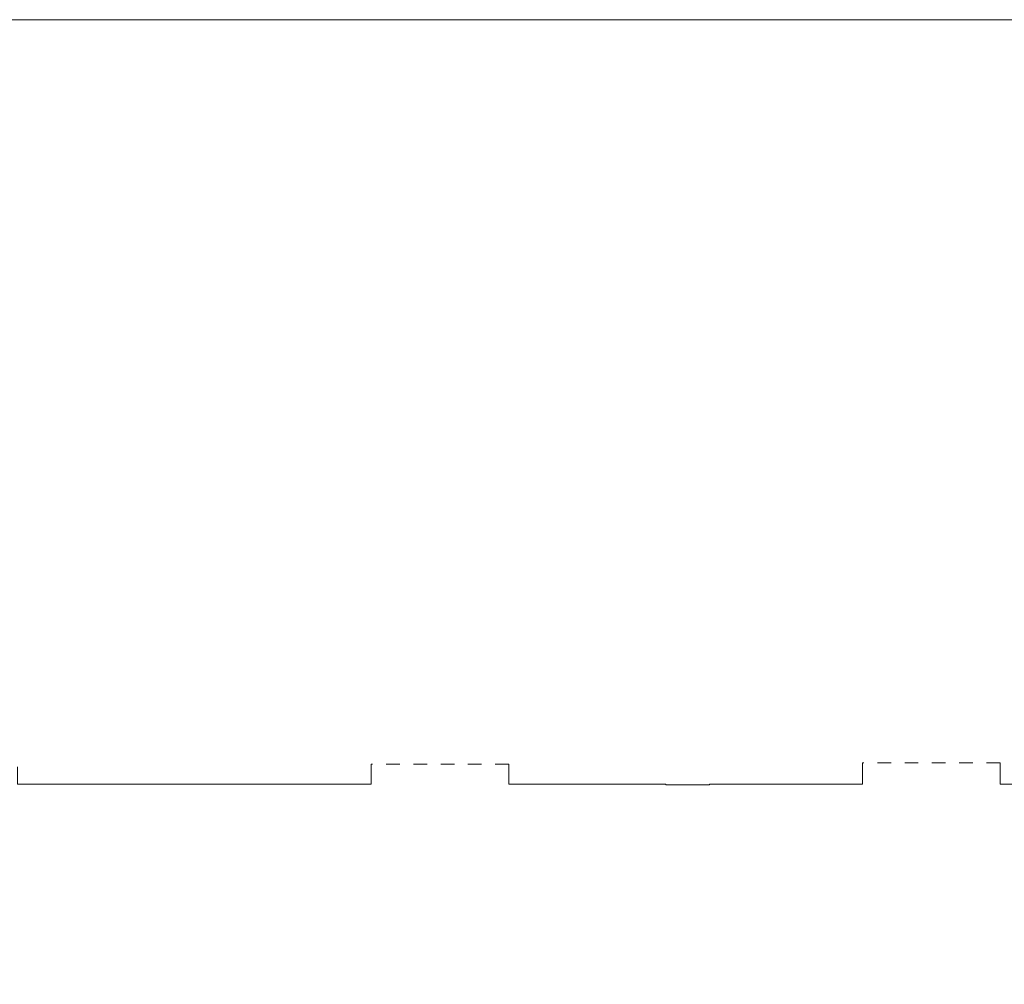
# Model space of a CAD drawing. Header units: metres. Extents: x -3.5 to 65.3, y -10.9 to 16.7.
# Tile 41 of 138: x 20.8 to 28.1, y 6.6 to 13.7. Entities that reach past the tile are written whole.
import ezdxf

# ---------------------------------------------------------------- set-up
doc = ezdxf.new("R2010")
doc.units = ezdxf.units.M
doc.header["$MEASUREMENT"] = 0
doc.linetypes.add('Strichlinie eng', pattern=[0.046, 0.03, -0.016])
doc.layers.add('603 - Struktur.Bodenplatte_ Decke Roh', color=7, linetype='Continuous')
doc.layers.add('650 - Abdeckung.Fußboden Aufbau', color=7, linetype='Continuous')

msp = doc.modelspace()

# ---------------------------------------------------------------- linework, layer by layer
at = {"layer": '603 - Struktur.Bodenplatte_ Decke Roh', "color": 7, "linetype": 'Continuous', "lineweight": 18, "flags": 128}
msp.add_lwpolyline([(62.275, 0.005), (62.275, 13.695), (50.78, 13.695), (50.78, 13.455), (50.78, 13), (50.84, 13), (50.84, 8.585), (49.03, 8.585), (49.03, 8.725), (47.41, 8.725), (47.41, 13), (47.48, 13), (47.48, 13.455), (47.48, 13.695), (14.78, 13.695)], dxfattribs=at)
at = {"layer": '650 - Abdeckung.Fußboden Aufbau', "color": 7, "linetype": 'Continuous', "lineweight": 13, "flags": 128}
for points in [[(23.41, 8.24), (23.41, 8.095), (20.82, 8.095), (20.82, 8.22)], [(27.01, 8.25), (27.01, 8.095), (25.89, 8.095), (25.89, 8.09), (25.57, 8.09), (25.57, 8.095), (24.42, 8.095), (24.42, 8.24)], [(30.62, 8.25), (30.62, 8.095), (28.02, 8.095), (28.02, 8.25)]]:
    msp.add_lwpolyline(points, dxfattribs=at)
at = {"layer": '650 - Abdeckung.Fußboden Aufbau', "color": 7, "linetype": 'Strichlinie eng', "lineweight": 13, "flags": 128}
for points in [[(24.42, 8.24), (23.41, 8.24)], [(28.02, 8.25), (27.01, 8.25)]]:
    msp.add_lwpolyline(points, dxfattribs=at)

doc.saveas('drawing.dxf')
